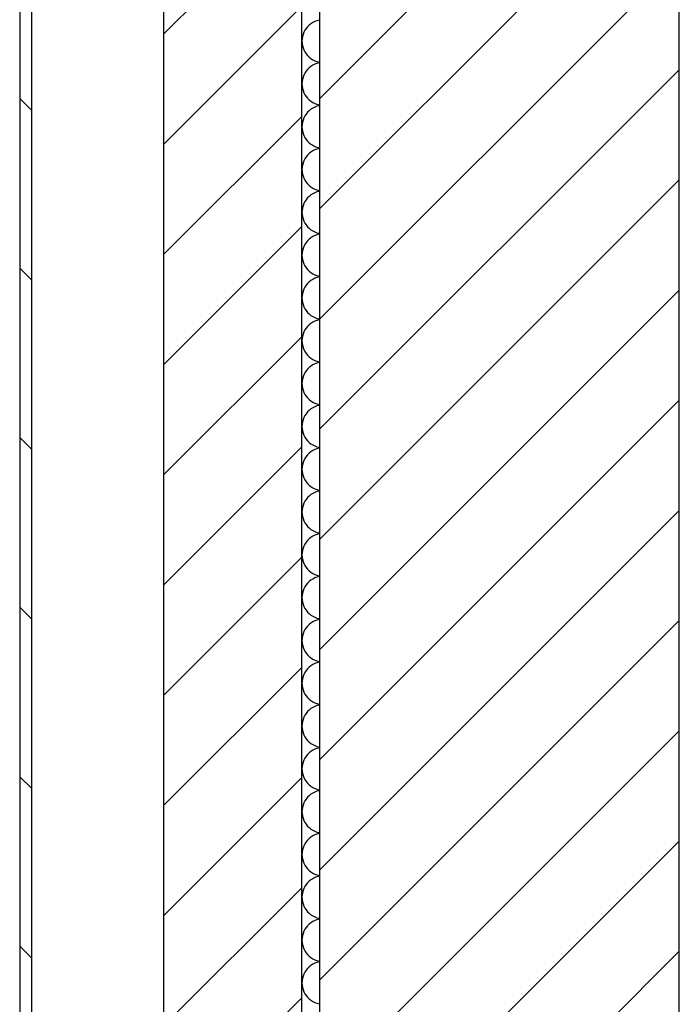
# Model space of a CAD drawing. Extents: x -73 to 359, y -4 to 85.
# Tile 30 of 149: x -32.829 to -32.279, y 39.286 to 40.107. Entities that reach past the tile are written whole.
import ezdxf

# ---------------------------------------------------------------- set-up
doc = ezdxf.new("R2010")
doc.units = 0
doc.header["$MEASUREMENT"] = 0
for name, color, linetype in [('0._EG_7_0', 7, 'Continuous'), ('0._EG_7_R_NT_AUSSENWAND', 7, 'Continuous'), ('0._EG_7_R_TR_AUSSENWAND', 7, 'Continuous')]:
    doc.layers.add(name, color=color, linetype=linetype)
pattern_1 = [(45, (0, 0), (-0.04596194, 0.04596194), [])]

# ---------------------------------------------------------------- blocks, each defined once
blk = doc.blocks.new('*X5', base_point=(-79.15539, -34.50649))
at = {"layer": '0._EG_7_R_TR_AUSSENWAND', "linetype": 'Continuous', "ltscale": 1000}
for p, q in [((-32.58734, 40.10263), (-32.58868, 40.1013)), ((-32.58587, 40.1038), (-32.58734, 40.10263)), ((-32.58429, 40.10481), (-32.58587, 40.1038)), ((-32.58261, 40.10566), (-32.58429, 40.10481)), ((-32.58084, 40.10632), (-32.58261, 40.10566)), ((-32.57902, 40.10679), (-32.58084, 40.10632)), ((-32.57869, 40.10684), (-32.57902, 40.10679)), ((-32.59244, 40.09484), (-32.59293, 40.09302)), ((-32.59176, 40.0966), (-32.59244, 40.09484)), ((-32.5909, 40.09827), (-32.59176, 40.0966)), ((-32.58987, 40.09984), (-32.5909, 40.09827)), ((-32.58868, 40.1013), (-32.58987, 40.09984)), ((-32.59323, 40.09117), (-32.59333, 40.08929)), ((-32.59333, 40.08929), (-32.59323, 40.08741)), ((-32.59293, 40.09302), (-32.59323, 40.09117)), ((-32.59323, 40.08741), (-32.59293, 40.08555)), ((-32.59293, 40.08555), (-32.59244, 40.08373)), ((-32.59244, 40.08373), (-32.59176, 40.08198)), ((-32.59176, 40.08198), (-32.5909, 40.0803)), ((-32.5909, 40.0803), (-32.58987, 40.07873)), ((-32.58987, 40.07873), (-32.58868, 40.07727)), ((-32.58868, 40.07727), (-32.58734, 40.07595)), ((-32.58734, 40.07595), (-32.58587, 40.07477)), ((-32.58587, 40.07477), (-32.58429, 40.07376)), ((-32.58429, 40.07376), (-32.58261, 40.07292)), ((-32.58261, 40.06994), (-32.58429, 40.0691)), ((-32.58261, 40.07292), (-32.58084, 40.07226)), ((-32.58084, 40.0706), (-32.58261, 40.06994)), ((-32.58084, 40.07226), (-32.57902, 40.07178)), ((-32.57902, 40.07107), (-32.58084, 40.0706)), ((-32.57902, 40.07178), (-32.57869, 40.07174)), ((-32.57869, 40.07112), (-32.57902, 40.07107)), ((-32.5909, 40.06256), (-32.59176, 40.06088)), ((-32.58987, 40.06413), (-32.5909, 40.06256)), ((-32.58868, 40.06559), (-32.58987, 40.06413)), ((-32.58734, 40.06691), (-32.58868, 40.06559)), ((-32.58587, 40.06809), (-32.58734, 40.06691)), ((-32.58429, 40.0691), (-32.58587, 40.06809)), ((-32.59323, 40.05545), (-32.59333, 40.05357)), ((-32.59333, 40.05357), (-32.59323, 40.05169)), ((-32.59293, 40.05731), (-32.59323, 40.05545)), ((-32.59244, 40.05913), (-32.59293, 40.05731)), ((-32.59176, 40.06088), (-32.59244, 40.05913)), ((-32.59323, 40.05169), (-32.59293, 40.04983)), ((-32.59293, 40.04983), (-32.59244, 40.04802)), ((-32.59244, 40.04802), (-32.59176, 40.04626)), ((-32.59176, 40.04626), (-32.5909, 40.04459)), ((-32.5909, 40.04459), (-32.58987, 40.04301)), ((-32.58987, 40.04301), (-32.58868, 40.04156)), ((-32.58868, 40.04156), (-32.58734, 40.04023)), ((-32.58734, 40.04023), (-32.58587, 40.03906)), ((-32.58587, 40.03906), (-32.58429, 40.03804)), ((-32.58429, 40.03804), (-32.58261, 40.0372)), ((-32.58261, 40.0372), (-32.58084, 40.03654)), ((-32.58084, 40.03654), (-32.57902, 40.03607)), ((-32.58987, 40.02842), (-32.5909, 40.02684)), ((-32.58868, 40.02987), (-32.58987, 40.02842)), ((-32.58734, 40.0312), (-32.58868, 40.02987)), ((-32.58587, 40.03237), (-32.58734, 40.0312)), ((-32.58429, 40.03339), (-32.58587, 40.03237)), ((-32.58261, 40.03423), (-32.58429, 40.03339)), ((-32.58084, 40.03489), (-32.58261, 40.03423)), ((-32.57902, 40.03536), (-32.58084, 40.03489)), ((-32.57902, 40.03607), (-32.57869, 40.03602)), ((-32.57869, 40.03541), (-32.57902, 40.03536)), ((-32.59293, 40.0216), (-32.59323, 40.01974)), ((-32.59244, 40.02341), (-32.59293, 40.0216)), ((-32.59176, 40.02517), (-32.59244, 40.02341)), ((-32.5909, 40.02684), (-32.59176, 40.02517)), ((-32.59323, 40.01974), (-32.59333, 40.01786)), ((-32.59333, 40.01786), (-32.59323, 40.01598)), ((-32.59323, 40.01598), (-32.59293, 40.01412)), ((-32.59293, 40.01412), (-32.59244, 40.0123)), ((-32.59244, 40.0123), (-32.59176, 40.01055)), ((-32.59176, 40.01055), (-32.5909, 40.00887)), ((-32.5909, 40.00887), (-32.58987, 40.0073)), ((-32.58987, 40.0073), (-32.58868, 40.00584)), ((-32.58868, 40.00584), (-32.58734, 40.00452)), ((-32.58734, 40.00452), (-32.58587, 40.00334)), ((-32.58734, 39.99548), (-32.58868, 39.99416)), ((-32.58587, 39.99666), (-32.58734, 39.99548)), ((-32.58587, 40.00334), (-32.58429, 40.00233)), ((-32.58429, 39.99767), (-32.58587, 39.99666)), ((-32.58429, 40.00233), (-32.58261, 40.00149)), ((-32.58261, 39.99851), (-32.58429, 39.99767)), ((-32.58261, 40.00149), (-32.58084, 40.00083)), ((-32.58084, 39.99917), (-32.58261, 39.99851)), ((-32.58084, 40.00083), (-32.57902, 40.00036)), ((-32.57902, 39.99964), (-32.58084, 39.99917)), ((-32.57902, 40.00036), (-32.57869, 40.00031)), ((-32.57869, 39.99969), (-32.57902, 39.99964)), ((-32.59244, 39.9877), (-32.59293, 39.98588)), ((-32.59176, 39.98945), (-32.59244, 39.9877)), ((-32.5909, 39.99113), (-32.59176, 39.98945)), ((-32.58987, 39.9927), (-32.5909, 39.99113)), ((-32.58868, 39.99416), (-32.58987, 39.9927)), ((-32.59323, 39.98402), (-32.59333, 39.98214)), ((-32.59333, 39.98214), (-32.59323, 39.98026)), ((-32.59293, 39.98588), (-32.59323, 39.98402)), ((-32.59323, 39.98026), (-32.59293, 39.9784)), ((-32.59293, 39.9784), (-32.59244, 39.97659)), ((-32.59244, 39.97659), (-32.59176, 39.97483)), ((-32.59176, 39.97483), (-32.5909, 39.97316)), ((-32.5909, 39.97316), (-32.58987, 39.97158)), ((-32.58987, 39.97158), (-32.58868, 39.97013)), ((-32.58868, 39.97013), (-32.58734, 39.9688)), ((-32.58734, 39.9688), (-32.58587, 39.96763)), ((-32.58587, 39.96763), (-32.58429, 39.96661)), ((-32.58429, 39.96661), (-32.58261, 39.96577)), ((-32.58261, 39.9628), (-32.58429, 39.96196)), ((-32.58261, 39.96577), (-32.58084, 39.96511)), ((-32.58084, 39.96346), (-32.58261, 39.9628)), ((-32.58084, 39.96511), (-32.57902, 39.96464)), ((-32.57902, 39.96393), (-32.58084, 39.96346)), ((-32.57902, 39.96464), (-32.57869, 39.96459)), ((-32.57869, 39.96398), (-32.57902, 39.96393)), ((-32.5909, 39.95541), (-32.59176, 39.95374)), ((-32.58987, 39.95699), (-32.5909, 39.95541)), ((-32.58868, 39.95844), (-32.58987, 39.95699)), ((-32.58734, 39.95977), (-32.58868, 39.95844)), ((-32.58587, 39.96094), (-32.58734, 39.95977)), ((-32.58429, 39.96196), (-32.58587, 39.96094)), ((-32.59323, 39.94831), (-32.59333, 39.94643)), ((-32.59333, 39.94643), (-32.59323, 39.94455)), ((-32.59293, 39.95017), (-32.59323, 39.94831)), ((-32.59244, 39.95198), (-32.59293, 39.95017)), ((-32.59176, 39.95374), (-32.59244, 39.95198)), ((-32.59323, 39.94455), (-32.59293, 39.94269)), ((-32.59293, 39.94269), (-32.59244, 39.94087)), ((-32.59244, 39.94087), (-32.59176, 39.93912)), ((-32.59176, 39.93912), (-32.5909, 39.93744)), ((-32.5909, 39.93744), (-32.58987, 39.93587)), ((-32.58987, 39.93587), (-32.58868, 39.93441)), ((-32.58868, 39.93441), (-32.58734, 39.93309)), ((-32.58734, 39.93309), (-32.58587, 39.93191)), ((-32.58587, 39.93191), (-32.58429, 39.9309)), ((-32.58429, 39.9309), (-32.58261, 39.93006)), ((-32.58261, 39.93006), (-32.58084, 39.9294)), ((-32.58868, 39.92273), (-32.58987, 39.92127)), ((-32.58734, 39.92405), (-32.58868, 39.92273)), ((-32.58587, 39.92523), (-32.58734, 39.92405)), ((-32.58429, 39.92624), (-32.58587, 39.92523)), ((-32.58261, 39.92708), (-32.58429, 39.92624)), ((-32.58084, 39.92774), (-32.58261, 39.92708)), ((-32.58084, 39.9294), (-32.57902, 39.92893)), ((-32.57902, 39.92822), (-32.58084, 39.92774)), ((-32.57902, 39.92893), (-32.57869, 39.92888)), ((-32.57869, 39.92826), (-32.57902, 39.92822)), ((-32.59293, 39.91445), (-32.59323, 39.91259)), ((-32.59244, 39.91627), (-32.59293, 39.91445)), ((-32.59176, 39.91802), (-32.59244, 39.91627)), ((-32.5909, 39.9197), (-32.59176, 39.91802)), ((-32.58987, 39.92127), (-32.5909, 39.9197)), ((-32.59323, 39.91259), (-32.59333, 39.91071)), ((-32.59333, 39.91071), (-32.59323, 39.90883)), ((-32.59323, 39.90883), (-32.59293, 39.90698)), ((-32.59293, 39.90698), (-32.59244, 39.90516)), ((-32.59244, 39.90516), (-32.59176, 39.9034)), ((-32.59176, 39.9034), (-32.5909, 39.90173)), ((-32.5909, 39.90173), (-32.58987, 39.90016)), ((-32.58987, 39.90016), (-32.58868, 39.8987)), ((-32.58868, 39.8987), (-32.58734, 39.89737)), ((-32.58734, 39.89737), (-32.58587, 39.8962)), ((-32.58587, 39.88951), (-32.58734, 39.88834)), ((-32.58587, 39.8962), (-32.58429, 39.89519)), ((-32.58429, 39.89053), (-32.58587, 39.88951)), ((-32.58429, 39.89519), (-32.58261, 39.89434)), ((-32.58261, 39.89137), (-32.58429, 39.89053)), ((-32.58261, 39.89434), (-32.58084, 39.89368)), ((-32.58084, 39.89203), (-32.58261, 39.89137)), ((-32.58084, 39.89368), (-32.57902, 39.89321)), ((-32.57902, 39.8925), (-32.58084, 39.89203)), ((-32.57902, 39.89321), (-32.57869, 39.89316)), ((-32.57869, 39.89255), (-32.57902, 39.8925)), ((-32.59244, 39.88055), (-32.59293, 39.87874)), ((-32.59176, 39.88231), (-32.59244, 39.88055)), ((-32.5909, 39.88398), (-32.59176, 39.88231)), ((-32.58987, 39.88556), (-32.5909, 39.88398)), ((-32.58868, 39.88702), (-32.58987, 39.88556)), ((-32.58734, 39.88834), (-32.58868, 39.88702)), ((-32.59323, 39.87688), (-32.59333, 39.875)), ((-32.59333, 39.875), (-32.59323, 39.87312)), ((-32.59293, 39.87874), (-32.59323, 39.87688)), ((-32.59323, 39.87312), (-32.59293, 39.87126)), ((-32.59293, 39.87126), (-32.59244, 39.86945)), ((-32.59244, 39.86945), (-32.59176, 39.86769)), ((-32.59176, 39.86769), (-32.5909, 39.86602)), ((-32.5909, 39.86602), (-32.58987, 39.86444)), ((-32.58987, 39.86444), (-32.58868, 39.86298)), ((-32.58868, 39.86298), (-32.58734, 39.86166)), ((-32.58734, 39.86166), (-32.58587, 39.86049)), ((-32.58587, 39.86049), (-32.58429, 39.85947)), ((-32.58429, 39.85947), (-32.58261, 39.85863)), ((-32.58261, 39.85863), (-32.58084, 39.85797)), ((-32.58084, 39.85632), (-32.58261, 39.85566)), ((-32.58084, 39.85797), (-32.57902, 39.8575)), ((-32.57902, 39.85679), (-32.58084, 39.85632)), ((-32.57902, 39.8575), (-32.57869, 39.85745)), ((-32.57869, 39.85684), (-32.57902, 39.85679)), ((-32.5909, 39.84827), (-32.59176, 39.8466)), ((-32.58987, 39.84984), (-32.5909, 39.84827)), ((-32.58868, 39.8513), (-32.58987, 39.84984)), ((-32.58734, 39.85263), (-32.58868, 39.8513)), ((-32.58587, 39.8538), (-32.58734, 39.85263)), ((-32.58429, 39.85481), (-32.58587, 39.8538)), ((-32.58261, 39.85566), (-32.58429, 39.85481)), ((-32.59323, 39.84117), (-32.59333, 39.83929)), ((-32.59333, 39.83929), (-32.59323, 39.83741)), ((-32.59293, 39.84302), (-32.59323, 39.84117)), ((-32.59244, 39.84484), (-32.59293, 39.84302)), ((-32.59176, 39.8466), (-32.59244, 39.84484)), ((-32.59323, 39.83741), (-32.59293, 39.83555)), ((-32.59293, 39.83555), (-32.59244, 39.83373)), ((-32.59244, 39.83373), (-32.59176, 39.83198)), ((-32.59176, 39.83198), (-32.5909, 39.8303)), ((-32.5909, 39.8303), (-32.58987, 39.82873)), ((-32.58987, 39.82873), (-32.58868, 39.82727)), ((-32.58868, 39.82727), (-32.58734, 39.82595)), ((-32.58734, 39.82595), (-32.58587, 39.82477)), ((-32.58587, 39.82477), (-32.58429, 39.82376)), ((-32.58429, 39.82376), (-32.58261, 39.82292)), ((-32.58261, 39.82292), (-32.58084, 39.82226)), ((-32.58868, 39.81559), (-32.58987, 39.81413)), ((-32.58734, 39.81691), (-32.58868, 39.81559)), ((-32.58587, 39.81809), (-32.58734, 39.81691)), ((-32.58429, 39.8191), (-32.58587, 39.81809)), ((-32.58261, 39.81994), (-32.58429, 39.8191)), ((-32.58084, 39.8206), (-32.58261, 39.81994)), ((-32.58084, 39.82226), (-32.57902, 39.82178)), ((-32.57902, 39.82107), (-32.58084, 39.8206)), ((-32.57902, 39.82178), (-32.57869, 39.82174)), ((-32.57869, 39.82112), (-32.57902, 39.82107)), ((-32.59293, 39.80731), (-32.59323, 39.80545)), ((-32.59244, 39.80913), (-32.59293, 39.80731)), ((-32.59176, 39.81088), (-32.59244, 39.80913)), ((-32.5909, 39.81256), (-32.59176, 39.81088)), ((-32.58987, 39.81413), (-32.5909, 39.81256)), ((-32.59323, 39.80545), (-32.59333, 39.80357)), ((-32.59333, 39.80357), (-32.59323, 39.80169)), ((-32.59323, 39.80169), (-32.59293, 39.79983)), ((-32.59293, 39.79983), (-32.59244, 39.79802)), ((-32.59244, 39.79802), (-32.59176, 39.79626)), ((-32.59176, 39.79626), (-32.5909, 39.79459)), ((-32.5909, 39.79459), (-32.58987, 39.79301)), ((-32.58987, 39.79301), (-32.58868, 39.79156)), ((-32.58868, 39.79156), (-32.58734, 39.79023)), ((-32.58734, 39.79023), (-32.58587, 39.78906)), ((-32.58587, 39.78237), (-32.58734, 39.7812)), ((-32.58587, 39.78906), (-32.58429, 39.78804)), ((-32.58429, 39.78339), (-32.58587, 39.78237)), ((-32.58429, 39.78804), (-32.58261, 39.7872)), ((-32.58261, 39.78423), (-32.58429, 39.78339)), ((-32.58261, 39.7872), (-32.58084, 39.78654)), ((-32.58084, 39.78489), (-32.58261, 39.78423)), ((-32.58084, 39.78654), (-32.57902, 39.78607)), ((-32.57902, 39.78536), (-32.58084, 39.78489)), ((-32.57902, 39.78607), (-32.57869, 39.78602)), ((-32.57869, 39.78541), (-32.57902, 39.78536)), ((-32.59176, 39.77517), (-32.59244, 39.77341)), ((-32.5909, 39.77684), (-32.59176, 39.77517)), ((-32.58987, 39.77842), (-32.5909, 39.77684)), ((-32.58868, 39.77987), (-32.58987, 39.77842)), ((-32.58734, 39.7812), (-32.58868, 39.77987)), ((-32.59323, 39.76974), (-32.59333, 39.76786)), ((-32.59333, 39.76786), (-32.59323, 39.76598)), ((-32.59293, 39.7716), (-32.59323, 39.76974)), ((-32.59323, 39.76598), (-32.59293, 39.76412)), ((-32.59244, 39.77341), (-32.59293, 39.7716)), ((-32.59293, 39.76412), (-32.59244, 39.7623)), ((-32.59244, 39.7623), (-32.59176, 39.76055)), ((-32.59176, 39.76055), (-32.5909, 39.75887)), ((-32.5909, 39.75887), (-32.58987, 39.7573)), ((-32.58987, 39.7573), (-32.58868, 39.75584)), ((-32.58868, 39.75584), (-32.58734, 39.75452)), ((-32.58734, 39.75452), (-32.58587, 39.75334)), ((-32.58587, 39.75334), (-32.58429, 39.75233)), ((-32.58429, 39.75233), (-32.58261, 39.75149)), ((-32.58261, 39.75149), (-32.58084, 39.75083)), ((-32.58084, 39.74917), (-32.58261, 39.74851)), ((-32.58084, 39.75083), (-32.57902, 39.75036)), ((-32.57902, 39.74964), (-32.58084, 39.74917)), ((-32.57902, 39.75036), (-32.57869, 39.75031)), ((-32.57869, 39.74969), (-32.57902, 39.74964)), ((-32.5909, 39.74113), (-32.59176, 39.73945)), ((-32.58987, 39.7427), (-32.5909, 39.74113)), ((-32.58868, 39.74416), (-32.58987, 39.7427)), ((-32.58734, 39.74548), (-32.58868, 39.74416)), ((-32.58587, 39.74666), (-32.58734, 39.74548)), ((-32.58429, 39.74767), (-32.58587, 39.74666)), ((-32.58261, 39.74851), (-32.58429, 39.74767)), ((-32.59323, 39.73402), (-32.59333, 39.73214)), ((-32.59293, 39.73588), (-32.59323, 39.73402)), ((-32.59244, 39.7377), (-32.59293, 39.73588)), ((-32.59176, 39.73945), (-32.59244, 39.7377)), ((-32.59333, 39.73214), (-32.59323, 39.73026)), ((-32.59323, 39.73026), (-32.59293, 39.7284)), ((-32.59293, 39.7284), (-32.59244, 39.72659)), ((-32.59244, 39.72659), (-32.59176, 39.72483)), ((-32.59176, 39.72483), (-32.5909, 39.72316)), ((-32.5909, 39.72316), (-32.58987, 39.72158)), ((-32.58987, 39.72158), (-32.58868, 39.72013)), ((-32.58868, 39.72013), (-32.58734, 39.7188)), ((-32.58734, 39.7188), (-32.58587, 39.71763)), ((-32.58587, 39.71763), (-32.58429, 39.71661)), ((-32.58429, 39.71661), (-32.58261, 39.71577)), ((-32.58868, 39.70844), (-32.58987, 39.70699)), ((-32.58734, 39.70977), (-32.58868, 39.70844)), ((-32.58587, 39.71094), (-32.58734, 39.70977)), ((-32.58429, 39.71196), (-32.58587, 39.71094)), ((-32.58261, 39.7128), (-32.58429, 39.71196)), ((-32.58261, 39.71577), (-32.58084, 39.71511)), ((-32.58084, 39.71346), (-32.58261, 39.7128)), ((-32.58084, 39.71511), (-32.57902, 39.71464)), ((-32.57902, 39.71393), (-32.58084, 39.71346)), ((-32.57902, 39.71464), (-32.57869, 39.71459)), ((-32.57869, 39.71398), (-32.57902, 39.71393)), ((-32.59293, 39.70017), (-32.59323, 39.69831)), ((-32.59244, 39.70198), (-32.59293, 39.70017)), ((-32.59176, 39.70374), (-32.59244, 39.70198)), ((-32.5909, 39.70541), (-32.59176, 39.70374)), ((-32.58987, 39.70699), (-32.5909, 39.70541)), ((-32.59323, 39.69831), (-32.59333, 39.69643)), ((-32.59333, 39.69643), (-32.59323, 39.69455)), ((-32.59323, 39.69455), (-32.59293, 39.69269)), ((-32.59293, 39.69269), (-32.59244, 39.69087)), ((-32.59244, 39.69087), (-32.59176, 39.68912)), ((-32.59176, 39.68912), (-32.5909, 39.68744)), ((-32.5909, 39.68744), (-32.58987, 39.68587)), ((-32.58987, 39.68587), (-32.58868, 39.68441)), ((-32.58868, 39.68441), (-32.58734, 39.68309)), ((-32.58734, 39.68309), (-32.58587, 39.68191)), ((-32.58587, 39.67523), (-32.58734, 39.67405)), ((-32.58587, 39.68191), (-32.58429, 39.6809)), ((-32.58429, 39.67624), (-32.58587, 39.67523)), ((-32.58429, 39.6809), (-32.58261, 39.68006)), ((-32.58261, 39.67708), (-32.58429, 39.67624)), ((-32.58261, 39.68006), (-32.58084, 39.6794)), ((-32.58084, 39.67774), (-32.58261, 39.67708)), ((-32.58084, 39.6794), (-32.57902, 39.67893)), ((-32.57902, 39.67822), (-32.58084, 39.67774)), ((-32.57902, 39.67893), (-32.57869, 39.67888)), ((-32.57869, 39.67826), (-32.57902, 39.67822)), ((-32.59176, 39.66802), (-32.59244, 39.66627)), ((-32.5909, 39.6697), (-32.59176, 39.66802)), ((-32.58987, 39.67127), (-32.5909, 39.6697)), ((-32.58868, 39.67273), (-32.58987, 39.67127)), ((-32.58734, 39.67405), (-32.58868, 39.67273)), ((-32.59323, 39.66259), (-32.59333, 39.66071)), ((-32.59333, 39.66071), (-32.59323, 39.65883)), ((-32.59293, 39.66445), (-32.59323, 39.66259)), ((-32.59323, 39.65883), (-32.59293, 39.65698)), ((-32.59244, 39.66627), (-32.59293, 39.66445)), ((-32.59293, 39.65698), (-32.59244, 39.65516)), ((-32.59244, 39.65516), (-32.59176, 39.6534)), ((-32.59176, 39.6534), (-32.5909, 39.65173)), ((-32.5909, 39.65173), (-32.58987, 39.65016)), ((-32.58987, 39.65016), (-32.58868, 39.6487)), ((-32.58868, 39.6487), (-32.58734, 39.64737)), ((-32.58734, 39.64737), (-32.58587, 39.6462)), ((-32.58587, 39.6462), (-32.58429, 39.64519)), ((-32.58429, 39.64519), (-32.58261, 39.64434)), ((-32.58261, 39.64434), (-32.58084, 39.64368)), ((-32.58084, 39.64368), (-32.57902, 39.64321)), ((-32.57902, 39.6425), (-32.58084, 39.64203)), ((-32.57902, 39.64321), (-32.57869, 39.64316)), ((-32.57869, 39.64255), (-32.57902, 39.6425)), ((-32.5909, 39.63398), (-32.59176, 39.63231)), ((-32.58987, 39.63556), (-32.5909, 39.63398)), ((-32.58868, 39.63702), (-32.58987, 39.63556)), ((-32.58734, 39.63834), (-32.58868, 39.63702)), ((-32.58587, 39.63951), (-32.58734, 39.63834)), ((-32.58429, 39.64053), (-32.58587, 39.63951)), ((-32.58261, 39.64137), (-32.58429, 39.64053)), ((-32.58084, 39.64203), (-32.58261, 39.64137)), ((-32.59323, 39.62688), (-32.59333, 39.625)), ((-32.59293, 39.62874), (-32.59323, 39.62688)), ((-32.59244, 39.63055), (-32.59293, 39.62874)), ((-32.59176, 39.63231), (-32.59244, 39.63055)), ((-32.59333, 39.625), (-32.59323, 39.62312)), ((-32.59323, 39.62312), (-32.59293, 39.62126)), ((-32.59293, 39.62126), (-32.59244, 39.61945)), ((-32.59244, 39.61945), (-32.59176, 39.61769)), ((-32.59176, 39.61769), (-32.5909, 39.61602)), ((-32.5909, 39.61602), (-32.58987, 39.61444)), ((-32.58987, 39.61444), (-32.58868, 39.61298)), ((-32.58868, 39.61298), (-32.58734, 39.61166)), ((-32.58734, 39.61166), (-32.58587, 39.61049)), ((-32.58587, 39.61049), (-32.58429, 39.60947)), ((-32.58429, 39.60947), (-32.58261, 39.60863)), ((-32.58868, 39.6013), (-32.58987, 39.59984)), ((-32.58734, 39.60263), (-32.58868, 39.6013)), ((-32.58587, 39.6038), (-32.58734, 39.60263)), ((-32.58429, 39.60481), (-32.58587, 39.6038)), ((-32.58261, 39.60566), (-32.58429, 39.60481)), ((-32.58261, 39.60863), (-32.58084, 39.60797)), ((-32.58084, 39.60632), (-32.58261, 39.60566)), ((-32.58084, 39.60797), (-32.57902, 39.6075)), ((-32.57902, 39.60679), (-32.58084, 39.60632)), ((-32.57902, 39.6075), (-32.57869, 39.60745)), ((-32.57869, 39.60684), (-32.57902, 39.60679)), ((-32.59293, 39.59302), (-32.59323, 39.59117)), ((-32.59244, 39.59484), (-32.59293, 39.59302)), ((-32.59176, 39.5966), (-32.59244, 39.59484)), ((-32.5909, 39.59827), (-32.59176, 39.5966)), ((-32.58987, 39.59984), (-32.5909, 39.59827)), ((-32.59323, 39.59117), (-32.59333, 39.58929)), ((-32.59333, 39.58929), (-32.59323, 39.58741)), ((-32.59323, 39.58741), (-32.59293, 39.58555)), ((-32.59293, 39.58555), (-32.59244, 39.58373)), ((-32.59244, 39.58373), (-32.59176, 39.58198)), ((-32.59176, 39.58198), (-32.5909, 39.5803)), ((-32.5909, 39.5803), (-32.58987, 39.57873)), ((-32.58987, 39.57873), (-32.58868, 39.57727)), ((-32.58868, 39.57727), (-32.58734, 39.57595)), ((-32.58734, 39.57595), (-32.58587, 39.57477)), ((-32.58587, 39.57477), (-32.58429, 39.57376)), ((-32.58429, 39.5691), (-32.58587, 39.56809)), ((-32.58429, 39.57376), (-32.58261, 39.57292)), ((-32.58261, 39.56994), (-32.58429, 39.5691)), ((-32.58261, 39.57292), (-32.58084, 39.57226)), ((-32.58084, 39.5706), (-32.58261, 39.56994)), ((-32.58084, 39.57226), (-32.57902, 39.57178)), ((-32.57902, 39.57107), (-32.58084, 39.5706)), ((-32.57902, 39.57178), (-32.57869, 39.57174)), ((-32.57869, 39.57112), (-32.57902, 39.57107)), ((-32.59176, 39.56088), (-32.59244, 39.55913)), ((-32.5909, 39.56256), (-32.59176, 39.56088)), ((-32.58987, 39.56413), (-32.5909, 39.56256)), ((-32.58868, 39.56559), (-32.58987, 39.56413)), ((-32.58734, 39.56691), (-32.58868, 39.56559)), ((-32.58587, 39.56809), (-32.58734, 39.56691)), ((-32.59323, 39.55545), (-32.59333, 39.55357)), ((-32.59333, 39.55357), (-32.59323, 39.55169)), ((-32.59293, 39.55731), (-32.59323, 39.55545)), ((-32.59244, 39.55913), (-32.59293, 39.55731)), ((-32.59323, 39.55169), (-32.59293, 39.54983)), ((-32.59293, 39.54983), (-32.59244, 39.54802)), ((-32.59244, 39.54802), (-32.59176, 39.54626)), ((-32.59176, 39.54626), (-32.5909, 39.54459)), ((-32.5909, 39.54459), (-32.58987, 39.54301)), ((-32.58987, 39.54301), (-32.58868, 39.54156)), ((-32.58868, 39.54156), (-32.58734, 39.54023)), ((-32.58734, 39.54023), (-32.58587, 39.53906)), ((-32.58587, 39.53906), (-32.58429, 39.53804)), ((-32.58429, 39.53804), (-32.58261, 39.5372)), ((-32.58261, 39.5372), (-32.58084, 39.53654)), ((-32.58084, 39.53654), (-32.57902, 39.53607)), ((-32.57902, 39.53536), (-32.58084, 39.53489)), ((-32.57902, 39.53607), (-32.57869, 39.53602)), ((-32.57869, 39.53541), (-32.57902, 39.53536)), ((-32.58987, 39.52842), (-32.5909, 39.52684)), ((-32.58868, 39.52987), (-32.58987, 39.52842)), ((-32.58734, 39.5312), (-32.58868, 39.52987)), ((-32.58587, 39.53237), (-32.58734, 39.5312)), ((-32.58429, 39.53339), (-32.58587, 39.53237)), ((-32.58261, 39.53423), (-32.58429, 39.53339)), ((-32.58084, 39.53489), (-32.58261, 39.53423)), ((-32.59323, 39.51974), (-32.59333, 39.51786)), ((-32.59293, 39.5216), (-32.59323, 39.51974)), ((-32.59244, 39.52341), (-32.59293, 39.5216)), ((-32.59176, 39.52517), (-32.59244, 39.52341)), ((-32.5909, 39.52684), (-32.59176, 39.52517)), ((-32.59333, 39.51786), (-32.59323, 39.51598)), ((-32.59323, 39.51598), (-32.59293, 39.51412)), ((-32.59293, 39.51412), (-32.59244, 39.5123)), ((-32.59244, 39.5123), (-32.59176, 39.51055)), ((-32.59176, 39.51055), (-32.5909, 39.50887)), ((-32.5909, 39.50887), (-32.58987, 39.5073)), ((-32.58987, 39.5073), (-32.58868, 39.50584)), ((-32.58868, 39.50584), (-32.58734, 39.50452)), ((-32.58734, 39.50452), (-32.58587, 39.50334)), ((-32.58587, 39.50334), (-32.58429, 39.50233)), ((-32.58734, 39.49548), (-32.58868, 39.49416)), ((-32.58587, 39.49666), (-32.58734, 39.49548)), ((-32.58429, 39.49767), (-32.58587, 39.49666)), ((-32.58429, 39.50233), (-32.58261, 39.50149)), ((-32.58261, 39.49851), (-32.58429, 39.49767)), ((-32.58261, 39.50149), (-32.58084, 39.50083)), ((-32.58084, 39.49917), (-32.58261, 39.49851)), ((-32.58084, 39.50083), (-32.57902, 39.50036)), ((-32.57902, 39.49964), (-32.58084, 39.49917)), ((-32.57902, 39.50036), (-32.57869, 39.50031)), ((-32.57869, 39.49969), (-32.57902, 39.49964)), ((-32.59244, 39.4877), (-32.59293, 39.48588)), ((-32.59176, 39.48945), (-32.59244, 39.4877)), ((-32.5909, 39.49113), (-32.59176, 39.48945)), ((-32.58987, 39.4927), (-32.5909, 39.49113)), ((-32.58868, 39.49416), (-32.58987, 39.4927)), ((-32.59323, 39.48402), (-32.59333, 39.48214)), ((-32.59333, 39.48214), (-32.59323, 39.48026)), ((-32.59293, 39.48588), (-32.59323, 39.48402)), ((-32.59323, 39.48026), (-32.59293, 39.4784)), ((-32.59293, 39.4784), (-32.59244, 39.47659)), ((-32.59244, 39.47659), (-32.59176, 39.47483)), ((-32.59176, 39.47483), (-32.5909, 39.47316)), ((-32.5909, 39.47316), (-32.58987, 39.47158)), ((-32.58987, 39.47158), (-32.58868, 39.47013)), ((-32.58868, 39.47013), (-32.58734, 39.4688)), ((-32.58734, 39.4688), (-32.58587, 39.46763)), ((-32.58587, 39.46763), (-32.58429, 39.46661)), ((-32.58429, 39.46196), (-32.58587, 39.46094)), ((-32.58429, 39.46661), (-32.58261, 39.46577)), ((-32.58261, 39.4628), (-32.58429, 39.46196)), ((-32.58261, 39.46577), (-32.58084, 39.46511)), ((-32.58084, 39.46346), (-32.58261, 39.4628)), ((-32.58084, 39.46511), (-32.57902, 39.46464)), ((-32.57902, 39.46393), (-32.58084, 39.46346)), ((-32.57902, 39.46464), (-32.57869, 39.46459)), ((-32.57869, 39.46398), (-32.57902, 39.46393)), ((-32.59176, 39.45374), (-32.59244, 39.45198)), ((-32.5909, 39.45541), (-32.59176, 39.45374)), ((-32.58987, 39.45699), (-32.5909, 39.45541)), ((-32.58868, 39.45844), (-32.58987, 39.45699)), ((-32.58734, 39.45977), (-32.58868, 39.45844)), ((-32.58587, 39.46094), (-32.58734, 39.45977)), ((-32.59323, 39.44831), (-32.59333, 39.44643)), ((-32.59333, 39.44643), (-32.59323, 39.44455)), ((-32.59293, 39.45017), (-32.59323, 39.44831)), ((-32.59244, 39.45198), (-32.59293, 39.45017)), ((-32.59323, 39.44455), (-32.59293, 39.44269)), ((-32.59293, 39.44269), (-32.59244, 39.44087)), ((-32.59244, 39.44087), (-32.59176, 39.43912)), ((-32.59176, 39.43912), (-32.5909, 39.43744)), ((-32.5909, 39.43744), (-32.58987, 39.43587)), ((-32.58987, 39.43587), (-32.58868, 39.43441)), ((-32.58868, 39.43441), (-32.58734, 39.43309)), ((-32.58734, 39.43309), (-32.58587, 39.43191)), ((-32.58587, 39.43191), (-32.58429, 39.4309)), ((-32.58429, 39.4309), (-32.58261, 39.43006)), ((-32.58261, 39.43006), (-32.58084, 39.4294)), ((-32.58084, 39.4294), (-32.57902, 39.42893)), ((-32.57902, 39.42893), (-32.57869, 39.42888)), ((-32.58987, 39.42127), (-32.5909, 39.4197)), ((-32.58868, 39.42273), (-32.58987, 39.42127)), ((-32.58734, 39.42405), (-32.58868, 39.42273)), ((-32.58587, 39.42523), (-32.58734, 39.42405)), ((-32.58429, 39.42624), (-32.58587, 39.42523)), ((-32.58261, 39.42708), (-32.58429, 39.42624)), ((-32.58084, 39.42774), (-32.58261, 39.42708)), ((-32.57902, 39.42822), (-32.58084, 39.42774)), ((-32.57869, 39.42826), (-32.57902, 39.42822)), ((-32.59323, 39.41259), (-32.59333, 39.41071)), ((-32.59293, 39.41445), (-32.59323, 39.41259)), ((-32.59244, 39.41627), (-32.59293, 39.41445)), ((-32.59176, 39.41802), (-32.59244, 39.41627)), ((-32.5909, 39.4197), (-32.59176, 39.41802)), ((-32.59333, 39.41071), (-32.59323, 39.40883)), ((-32.59323, 39.40883), (-32.59293, 39.40698)), ((-32.59293, 39.40698), (-32.59244, 39.40516)), ((-32.59244, 39.40516), (-32.59176, 39.4034)), ((-32.59176, 39.4034), (-32.5909, 39.40173)), ((-32.5909, 39.40173), (-32.58987, 39.40016)), ((-32.58987, 39.40016), (-32.58868, 39.3987)), ((-32.58868, 39.3987), (-32.58734, 39.39737)), ((-32.58734, 39.39737), (-32.58587, 39.3962)), ((-32.58587, 39.3962), (-32.58429, 39.39519)), ((-32.58734, 39.38834), (-32.58868, 39.38702)), ((-32.58587, 39.38951), (-32.58734, 39.38834)), ((-32.58429, 39.39053), (-32.58587, 39.38951)), ((-32.58429, 39.39519), (-32.58261, 39.39434)), ((-32.58261, 39.39137), (-32.58429, 39.39053)), ((-32.58261, 39.39434), (-32.58084, 39.39368)), ((-32.58084, 39.39203), (-32.58261, 39.39137)), ((-32.58084, 39.39368), (-32.57902, 39.39321)), ((-32.57902, 39.3925), (-32.58084, 39.39203)), ((-32.57902, 39.39321), (-32.57869, 39.39316)), ((-32.57869, 39.39255), (-32.57902, 39.3925)), ((-32.59244, 39.38055), (-32.59293, 39.37874)), ((-32.59176, 39.38231), (-32.59244, 39.38055)), ((-32.5909, 39.38398), (-32.59176, 39.38231)), ((-32.58987, 39.38556), (-32.5909, 39.38398)), ((-32.58868, 39.38702), (-32.58987, 39.38556)), ((-32.59323, 39.37688), (-32.59333, 39.375)), ((-32.59333, 39.375), (-32.59323, 39.37312)), ((-32.59293, 39.37874), (-32.59323, 39.37688)), ((-32.59323, 39.37312), (-32.59293, 39.37126)), ((-32.59293, 39.37126), (-32.59244, 39.36945)), ((-32.59244, 39.36945), (-32.59176, 39.36769)), ((-32.59176, 39.36769), (-32.5909, 39.36602)), ((-32.5909, 39.36602), (-32.58987, 39.36444)), ((-32.58987, 39.36444), (-32.58868, 39.36298)), ((-32.58868, 39.36298), (-32.58734, 39.36166)), ((-32.58734, 39.36166), (-32.58587, 39.36049)), ((-32.58587, 39.36049), (-32.58429, 39.35947)), ((-32.58429, 39.35481), (-32.58587, 39.3538)), ((-32.58429, 39.35947), (-32.58261, 39.35863)), ((-32.58261, 39.35566), (-32.58429, 39.35481)), ((-32.58261, 39.35863), (-32.58084, 39.35797)), ((-32.58084, 39.35632), (-32.58261, 39.35566)), ((-32.58084, 39.35797), (-32.57902, 39.3575)), ((-32.57902, 39.35679), (-32.58084, 39.35632)), ((-32.57902, 39.3575), (-32.57869, 39.35745)), ((-32.57869, 39.35684), (-32.57902, 39.35679)), ((-32.59176, 39.3466), (-32.59244, 39.34484)), ((-32.5909, 39.34827), (-32.59176, 39.3466)), ((-32.58987, 39.34984), (-32.5909, 39.34827)), ((-32.58868, 39.3513), (-32.58987, 39.34984)), ((-32.58734, 39.35263), (-32.58868, 39.3513)), ((-32.58587, 39.3538), (-32.58734, 39.35263)), ((-32.59323, 39.34117), (-32.59333, 39.33929)), ((-32.59333, 39.33929), (-32.59323, 39.33741)), ((-32.59293, 39.34302), (-32.59323, 39.34117)), ((-32.59244, 39.34484), (-32.59293, 39.34302)), ((-32.59323, 39.33741), (-32.59293, 39.33555)), ((-32.59293, 39.33555), (-32.59244, 39.33373)), ((-32.59244, 39.33373), (-32.59176, 39.33198)), ((-32.59176, 39.33198), (-32.5909, 39.3303)), ((-32.5909, 39.3303), (-32.58987, 39.32873)), ((-32.58987, 39.32873), (-32.58868, 39.32727)), ((-32.58868, 39.32727), (-32.58734, 39.32595)), ((-32.58734, 39.32595), (-32.58587, 39.32477)), ((-32.58587, 39.32477), (-32.58429, 39.32376)), ((-32.58429, 39.32376), (-32.58261, 39.32292)), ((-32.58261, 39.32292), (-32.58084, 39.32226)), ((-32.58084, 39.32226), (-32.57902, 39.32178)), ((-32.58987, 39.31413), (-32.5909, 39.31256)), ((-32.58868, 39.31559), (-32.58987, 39.31413)), ((-32.58734, 39.31691), (-32.58868, 39.31559)), ((-32.58587, 39.31809), (-32.58734, 39.31691)), ((-32.58429, 39.3191), (-32.58587, 39.31809)), ((-32.58261, 39.31994), (-32.58429, 39.3191)), ((-32.58084, 39.3206), (-32.58261, 39.31994)), ((-32.57902, 39.32107), (-32.58084, 39.3206)), ((-32.57902, 39.32178), (-32.57869, 39.32174)), ((-32.57869, 39.32112), (-32.57902, 39.32107)), ((-32.59323, 39.30545), (-32.59333, 39.30357)), ((-32.59293, 39.30731), (-32.59323, 39.30545)), ((-32.59244, 39.30913), (-32.59293, 39.30731)), ((-32.59176, 39.31088), (-32.59244, 39.30913)), ((-32.5909, 39.31256), (-32.59176, 39.31088)), ((-32.59333, 39.30357), (-32.59323, 39.30169)), ((-32.59323, 39.30169), (-32.59293, 39.29983)), ((-32.59293, 39.29983), (-32.59244, 39.29802)), ((-32.59244, 39.29802), (-32.59176, 39.29626)), ((-32.59176, 39.29626), (-32.5909, 39.29459)), ((-32.5909, 39.29459), (-32.58987, 39.29301)), ((-32.58987, 39.29301), (-32.58868, 39.29156)), ((-32.58868, 39.29156), (-32.58734, 39.29023)), ((-32.58734, 39.29023), (-32.58587, 39.28906)), ((-32.58587, 39.28906), (-32.58429, 39.28804)), ((-32.58429, 39.28804), (-32.58261, 39.2872)), ((-32.58261, 39.2872), (-32.58084, 39.28654)), ((-32.58084, 39.28654), (-32.57902, 39.28607)), ((-32.57902, 39.28607), (-32.57869, 39.28602))]:
    blk.add_line(p, q, dxfattribs=at)

msp = doc.modelspace()

# ---------------------------------------------------------------- hatches: boundary and pattern name
at = {"layer": '0._EG_7_R_NT_AUSSENWAND', "linetype": 'Continuous', "ltscale": 1000}
h = msp.add_hatch(dxfattribs=at)
h.set_pattern_fill('MW_Porenbeton_0007', color=256, style=0, pattern_type=2)
h.set_pattern_definition([(135, (0, 0), (0.07071068, 0.07071068), [])])
h.paths.add_polyline_path([(-32.82869, 41.745), (-32.82869, 32.515), (-32.81869, 32.525), (-32.81869, 41.735)], flags=0)
at = {"layer": '0._EG_7_R_TR_AUSSENWAND', "linetype": 'Continuous', "ltscale": 1000}
h = msp.add_hatch(dxfattribs=at)
h.set_pattern_fill('MW_Kalksandstein_0007', color=256, style=0, pattern_type=2)
h.set_pattern_definition(pattern_1)
h.paths.add_polyline_path([(-32.70869, 41.625), (-32.70869, 32.635), (-32.59369, 32.75), (-32.59369, 41.51)], flags=0)
h = msp.add_hatch(dxfattribs=at)
h.set_pattern_fill('MW_Kalksandstein_0007', color=256, style=0, pattern_type=2)
h.set_pattern_definition(pattern_1)
h.paths.add_polyline_path([(-32.57869, 41.495), (-32.57869, 32.765), (-32.27869, 33.065), (-32.27869, 41.195)], flags=0)

# ---------------------------------------------------------------- linework, layer by layer
at = {"layer": '0._EG_7_R_NT_AUSSENWAND', "linetype": 'Continuous', "ltscale": 1000}
for p, q in [((-32.82869, 41.745), (-32.82869, 32.515)), ((-32.81869, 32.525), (-32.81869, 41.735))]:
    msp.add_line(p, q, dxfattribs=at)
at = {"layer": '0._EG_7_R_TR_AUSSENWAND', "linetype": 'Continuous', "ltscale": 1000}
for p, q in [((-32.70869, 41.625), (-32.70869, 32.635)), ((-32.59369, 41.51), (-32.59369, 32.75)), ((-32.57869, 41.495), (-32.57869, 32.765)), ((-32.27869, 33.065), (-32.27869, 41.195))]:
    msp.add_line(p, q, dxfattribs=at)

# ---------------------------------------------------------------- block references
at = {"layer": '0._EG_7_0', "linetype": 'Continuous', "ltscale": 1000}
msp.add_blockref('*X5', (-79.15539, -34.50649), dxfattribs=at)

doc.saveas('drawing.dxf')
